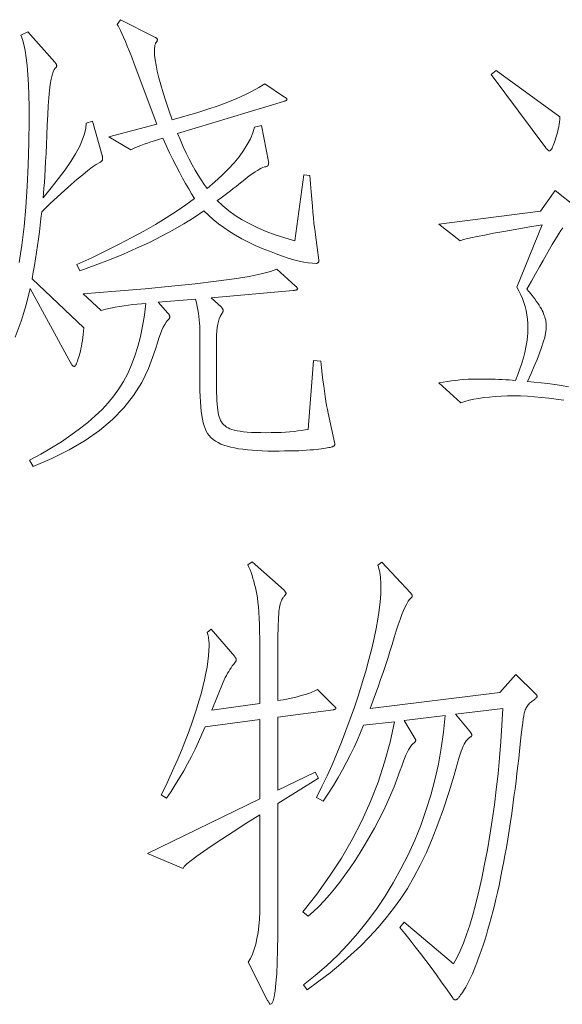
# Model space of a CAD drawing. Extents: x 0 to 1189, y 0 to 841.
# Tile 60 of 129: x 181.55 to 187.47, y 69.17 to 79.91. Entities that reach past the tile are written whole.
import ezdxf

# ---------------------------------------------------------------- set-up
doc = ezdxf.new("R2010")
doc.units = 0

msp = doc.modelspace()

# ---------------------------------------------------------------- linework, layer by layer
at = {"color": 7, "lineweight": 13}
for points in [[(184.713, 78.215), (184.72, 78.122), (184.727, 78.035), (184.734, 77.955), (184.741, 77.88), (184.747, 77.812), (184.753, 77.751), (184.759, 77.695), (184.765, 77.646), (184.771, 77.603), (184.776, 77.566), (184.813, 77.291), (184.813, 77.284), (184.812, 77.278), (184.81, 77.272), (184.808, 77.267), (184.805, 77.263), (184.802, 77.26), (184.797, 77.257), (184.793, 77.256), (184.787, 77.255), (184.781, 77.254), (184.741, 77.256), (184.697, 77.261), (184.649, 77.269), (184.596, 77.28), (184.54, 77.295), (184.479, 77.313), (184.414, 77.334), (184.345, 77.359), (184.272, 77.387), (184.195, 77.418), (184.118, 77.451), (184.043, 77.487), (183.972, 77.524), (183.903, 77.562), (183.838, 77.603), (183.775, 77.645), (183.716, 77.688), (183.66, 77.734), (183.607, 77.781), (183.557, 77.83), (183.451, 77.757), (183.339, 77.687), (183.22, 77.618), (183.095, 77.55), (182.963, 77.484), (182.824, 77.419), (182.679, 77.356), (182.528, 77.294), (182.37, 77.234), (182.205, 77.175), (182.173, 77.244), (182.334, 77.317), (182.487, 77.391), (182.633, 77.463), (182.771, 77.536), (182.903, 77.608), (183.028, 77.679), (183.146, 77.751), (183.256, 77.821), (183.36, 77.892), (183.456, 77.962), (183.424, 78.013), (183.392, 78.067), (183.358, 78.125), (183.324, 78.186), (183.29, 78.251), (183.255, 78.318), (183.219, 78.389), (183.183, 78.463), (183.146, 78.541), (183.108, 78.621), (183.063, 78.608), (183.02, 78.594), (182.979, 78.581), (182.941, 78.568), (182.905, 78.555), (182.871, 78.543), (182.84, 78.531), (182.811, 78.518), (182.784, 78.506), (182.759, 78.495), (182.522, 78.637), (183.044, 78.775), (182.796, 79.434), (182.77, 79.504), (182.745, 79.568), (182.722, 79.626), (182.701, 79.678), (182.682, 79.723), (182.664, 79.763), (182.648, 79.797), (182.634, 79.825), (182.622, 79.846), (182.612, 79.862), (182.649, 79.915), (183.023, 79.725), (183.028, 79.722), (183.033, 79.718), (183.037, 79.715), (183.04, 79.712), (183.043, 79.71), (183.046, 79.707), (183.047, 79.704), (183.049, 79.701), (183.05, 79.698), (183.05, 79.696), (183.05, 79.693), (183.049, 79.69), (183.048, 79.687), (183.047, 79.684), (183.046, 79.681), (183.044, 79.677), (183.042, 79.673), (183.04, 79.67), (183.037, 79.666), (183.034, 79.661), (183.031, 79.657), (183.028, 79.651), (183.026, 79.644), (183.024, 79.637), (183.022, 79.628), (183.021, 79.619), (183.02, 79.609), (183.019, 79.597), (183.018, 79.585), (183.018, 79.572), (183.02, 79.527), (183.026, 79.476), (183.036, 79.418), (183.049, 79.353), (183.067, 79.281), (183.088, 79.203), (183.114, 79.118), (183.143, 79.026), (183.176, 78.927), (183.213, 78.822), (183.351, 78.86), (183.48, 78.898), (183.601, 78.937), (183.714, 78.976), (183.819, 79.015), (183.916, 79.054), (184.005, 79.093), (184.085, 79.133), (184.157, 79.173), (184.222, 79.213), (184.438, 79.07), (184.443, 79.067), (184.448, 79.064), (184.452, 79.061), (184.455, 79.058), (184.458, 79.056), (184.46, 79.053), (184.462, 79.051), (184.464, 79.048), (184.464, 79.046), (184.465, 79.044), (184.464, 79.042), (184.463, 79.04), (184.461, 79.037), (184.459, 79.035), (184.455, 79.033), (184.451, 79.031), (184.446, 79.029), (184.441, 79.027), (184.435, 79.025), (184.428, 79.023), (183.271, 78.674), (183.302, 78.599), (183.333, 78.527), (183.365, 78.458), (183.396, 78.393), (183.429, 78.331), (183.461, 78.273), (183.494, 78.217), (183.527, 78.166), (183.56, 78.117), (183.594, 78.072), (183.678, 78.144), (183.754, 78.214), (183.824, 78.284), (183.887, 78.352), (183.942, 78.419), (183.99, 78.486), (184.031, 78.552), (184.065, 78.616), (184.091, 78.68), (184.111, 78.743), (184.185, 78.759), (184.264, 78.368), (184.265, 78.358), (184.264, 78.349), (184.263, 78.341), (184.261, 78.333), (184.259, 78.327), (184.255, 78.322), (184.251, 78.317), (184.245, 78.314), (184.239, 78.311), (184.232, 78.31), (184.218, 78.307), (184.201, 78.301), (184.183, 78.293), (184.163, 78.283), (184.141, 78.27), (184.117, 78.255), (184.091, 78.237), (184.063, 78.217), (184.034, 78.195), (184.003, 78.17), (183.971, 78.144), (183.939, 78.119), (183.908, 78.095), (183.878, 78.071), (183.848, 78.048), (183.818, 78.025), (183.789, 78.003), (183.76, 77.982), (183.732, 77.961), (183.704, 77.94), (183.764, 77.884), (183.829, 77.83), (183.9, 77.779), (183.976, 77.731), (184.058, 77.686), (184.145, 77.643), (184.238, 77.604), (184.336, 77.567), (184.44, 77.533), (184.549, 77.502), (184.649, 78.22)], [(187.442, 78.854), (187.44, 78.826), (187.437, 78.8), (187.433, 78.773), (187.429, 78.747), (187.424, 78.722), (187.419, 78.697), (187.413, 78.672), (187.406, 78.648), (187.399, 78.624), (187.392, 78.6), (187.384, 78.578), (187.377, 78.558), (187.37, 78.541), (187.363, 78.526), (187.357, 78.513), (187.351, 78.503), (187.345, 78.495), (187.34, 78.489), (187.335, 78.485), (187.331, 78.484), (187.327, 78.484), (187.323, 78.485), (187.318, 78.487), (187.314, 78.489), (187.31, 78.492), (187.306, 78.496), (187.302, 78.5), (187.297, 78.504), (187.293, 78.51), (187.289, 78.516), (186.692, 79.318), (186.745, 79.36)], [(184.834, 76.188), (184.842, 76.115), (184.849, 76.045), (184.857, 75.979), (184.865, 75.917), (184.872, 75.858), (184.88, 75.803), (184.888, 75.751), (184.897, 75.703), (184.905, 75.659), (184.913, 75.618), (184.987, 75.285), (184.987, 75.281), (184.986, 75.277), (184.985, 75.273), (184.983, 75.27), (184.981, 75.267), (184.978, 75.264), (184.974, 75.261), (184.97, 75.258), (184.966, 75.256), (184.961, 75.253), (184.954, 75.251), (184.945, 75.249), (184.934, 75.246), (184.92, 75.244), (184.903, 75.241), (184.884, 75.238), (184.863, 75.235), (184.839, 75.231), (184.813, 75.228), (184.784, 75.224), (184.752, 75.221), (184.717, 75.218), (184.679, 75.215), (184.637, 75.213), (184.592, 75.21), (184.544, 75.209), (184.492, 75.208), (184.437, 75.207), (184.378, 75.206), (184.317, 75.206), (184.255, 75.206), (184.195, 75.208), (184.138, 75.211), (184.084, 75.214), (184.032, 75.219), (183.983, 75.225), (183.937, 75.232), (183.893, 75.24), (183.851, 75.249), (183.813, 75.259), (183.776, 75.27), (183.743, 75.283), (183.712, 75.298), (183.684, 75.315), (183.658, 75.333), (183.635, 75.353), (183.615, 75.375), (183.597, 75.399), (183.582, 75.424), (183.57, 75.451), (183.559, 75.481), (183.55, 75.515), (183.541, 75.553), (183.534, 75.595), (183.528, 75.641), (183.523, 75.69), (183.519, 75.744), (183.517, 75.802), (183.515, 75.864), (183.514, 75.929), (183.514, 76.505), (183.514, 76.537), (183.512, 76.57), (183.51, 76.603), (183.507, 76.638), (183.502, 76.673), (183.497, 76.71), (183.491, 76.747), (183.484, 76.785), (183.476, 76.824), (183.467, 76.863), (183.06, 76.832), (183.166, 76.71), (183.17, 76.705), (183.174, 76.7), (183.177, 76.696), (183.179, 76.691), (183.182, 76.687), (183.184, 76.683), (183.185, 76.68), (183.186, 76.677), (183.187, 76.674), (183.187, 76.671), (183.187, 76.668), (183.186, 76.665), (183.186, 76.663), (183.184, 76.66), (183.183, 76.657), (183.181, 76.654), (183.179, 76.651), (183.177, 76.648), (183.174, 76.645), (183.171, 76.642), (183.158, 76.629), (183.145, 76.612), (183.13, 76.588), (183.115, 76.559), (183.1, 76.524), (183.084, 76.484), (183.067, 76.438), (183.05, 76.387), (183.032, 76.33), (183.013, 76.267), (182.955, 76.107), (182.881, 75.956), (182.79, 75.813), (182.683, 75.677), (182.559, 75.55), (182.419, 75.431), (182.262, 75.321), (182.089, 75.218), (181.899, 75.123), (181.693, 75.037), (181.656, 75.106), (181.779, 75.172), (181.896, 75.24), (182.005, 75.308), (182.107, 75.378), (182.202, 75.447), (182.291, 75.518), (182.372, 75.589), (182.447, 75.661), (182.514, 75.734), (182.575, 75.808), (182.629, 75.884), (182.68, 75.966), (182.726, 76.054), (182.767, 76.146), (182.804, 76.245), (182.837, 76.348), (182.865, 76.457), (182.889, 76.571), (182.908, 76.691), (182.923, 76.816), (182.876, 76.813), (182.829, 76.81), (182.782, 76.805), (182.734, 76.799), (182.686, 76.792), (182.637, 76.784), (182.588, 76.775), (182.538, 76.765), (182.488, 76.754), (182.437, 76.742), (182.242, 76.922), (182.595, 76.95), (182.916, 76.978), (183.206, 77.006), (183.464, 77.033), (183.691, 77.06), (183.887, 77.087), (184.051, 77.113), (184.183, 77.139), (184.284, 77.165), (184.354, 77.191), (184.554, 77.011), (184.559, 77.006), (184.564, 77.001), (184.568, 76.997), (184.571, 76.993), (184.574, 76.989), (184.576, 76.985), (184.578, 76.982), (184.58, 76.979), (184.58, 76.977), (184.581, 76.974), (184.58, 76.972), (184.579, 76.97), (184.576, 76.968), (184.573, 76.967), (184.569, 76.965), (184.564, 76.964), (184.557, 76.962), (184.55, 76.961), (184.542, 76.96), (184.533, 76.959), (183.636, 76.879), (183.747, 76.779), (183.751, 76.775), (183.754, 76.771), (183.757, 76.767), (183.76, 76.763), (183.762, 76.759), (183.764, 76.756), (183.766, 76.752), (183.767, 76.749), (183.768, 76.745), (183.768, 76.742), (183.768, 76.739), (183.767, 76.736), (183.767, 76.733), (183.766, 76.729), (183.765, 76.726), (183.764, 76.723), (183.763, 76.72), (183.761, 76.717), (183.759, 76.714), (183.757, 76.71), (183.745, 76.694), (183.734, 76.673), (183.725, 76.649), (183.717, 76.622), (183.71, 76.59), (183.704, 76.555), (183.7, 76.516), (183.696, 76.474), (183.694, 76.428), (183.694, 76.378), (183.694, 76.003), (183.694, 75.947), (183.695, 75.894), (183.696, 75.845), (183.698, 75.799), (183.7, 75.758), (183.702, 75.719), (183.705, 75.684), (183.709, 75.653), (183.713, 75.626), (183.718, 75.602), (183.723, 75.58), (183.73, 75.56), (183.739, 75.541), (183.749, 75.524), (183.76, 75.508), (183.774, 75.493), (183.788, 75.48), (183.805, 75.468), (183.822, 75.458), (183.842, 75.449), (183.864, 75.441), (183.889, 75.434), (183.919, 75.427), (183.953, 75.422), (183.99, 75.417), (184.031, 75.413), (184.076, 75.41), (184.125, 75.408), (184.178, 75.407), (184.235, 75.406), (184.292, 75.407), (184.347, 75.408), (184.4, 75.41), (184.449, 75.412), (184.497, 75.416), (184.542, 75.42), (184.584, 75.425), (184.624, 75.43), (184.662, 75.436), (184.697, 75.443), (184.755, 76.193)], [(184.971, 72.382), (184.364, 72.302), (184.364, 71.505), (184.771, 71.701), (184.808, 71.637), (184.364, 71.357), (184.364, 70.096), (184.363, 69.919), (184.361, 69.761), (184.357, 69.622), (184.352, 69.501), (184.344, 69.399), (184.336, 69.315), (184.325, 69.25), (184.314, 69.204), (184.3, 69.176), (184.285, 69.167), (184.283, 69.167), (184.28, 69.168), (184.278, 69.17), (184.275, 69.173), (184.272, 69.177), (184.269, 69.182), (184.265, 69.187), (184.261, 69.194), (184.258, 69.201), (184.253, 69.209), (184.042, 69.626), (184.066, 69.668), (184.088, 69.715), (184.107, 69.767), (184.123, 69.824), (184.137, 69.885), (184.149, 69.95), (184.158, 70.021), (184.164, 70.096), (184.168, 70.175), (184.169, 70.259), (184.169, 71.236), (184.015, 71.139), (183.877, 71.05), (183.754, 70.97), (183.647, 70.899), (183.555, 70.836), (183.479, 70.782), (183.418, 70.736), (183.373, 70.699), (183.344, 70.67), (183.33, 70.65), (182.944, 70.814), (184.169, 71.41), (184.169, 72.276), (183.572, 72.197), (183.537, 72.114), (183.5, 72.032), (183.461, 71.951), (183.421, 71.872), (183.38, 71.793), (183.337, 71.715), (183.292, 71.639), (183.246, 71.563), (183.199, 71.489), (183.15, 71.416), (183.092, 71.452), (183.141, 71.552), (183.187, 71.65), (183.231, 71.747), (183.273, 71.843), (183.312, 71.938), (183.35, 72.031), (183.385, 72.122), (183.418, 72.213), (183.449, 72.302), (183.477, 72.39), (183.503, 72.475), (183.527, 72.556), (183.547, 72.634), (183.565, 72.709), (183.58, 72.78), (183.593, 72.847), (183.602, 72.91), (183.609, 72.97), (183.613, 73.026), (183.615, 73.078), (183.614, 73.096), (183.614, 73.113), (183.613, 73.129), (183.611, 73.145), (183.609, 73.16), (183.607, 73.175), (183.604, 73.189), (183.601, 73.202), (183.598, 73.214), (183.594, 73.226), (183.636, 73.263), (183.894, 72.962), (183.897, 72.958), (183.9, 72.954), (183.902, 72.95), (183.905, 72.947), (183.906, 72.943), (183.908, 72.94), (183.909, 72.937), (183.91, 72.934), (183.91, 72.931), (183.91, 72.928), (183.91, 72.925), (183.91, 72.922), (183.909, 72.919), (183.908, 72.916), (183.906, 72.913), (183.905, 72.909), (183.902, 72.906), (183.9, 72.902), (183.897, 72.898), (183.894, 72.894), (183.881, 72.877), (183.867, 72.86), (183.854, 72.841), (183.841, 72.822), (183.828, 72.801), (183.816, 72.78), (183.804, 72.757), (183.791, 72.733), (183.779, 72.708), (183.768, 72.683), (183.646, 72.376), (184.169, 72.45), (184.169, 72.973), (184.169, 73.067), (184.168, 73.155), (184.166, 73.237), (184.163, 73.313), (184.16, 73.383), (184.157, 73.447), (184.152, 73.505), (184.147, 73.557), (184.141, 73.603), (184.135, 73.643), (184.127, 73.68), (184.12, 73.715), (184.111, 73.75), (184.103, 73.784), (184.093, 73.816), (184.083, 73.848), (184.072, 73.879), (184.061, 73.909), (184.049, 73.937), (184.037, 73.965), (184.084, 73.997), (184.433, 73.686), (184.437, 73.681), (184.44, 73.677), (184.444, 73.674), (184.446, 73.67), (184.449, 73.667), (184.451, 73.664), (184.452, 73.661), (184.453, 73.658), (184.454, 73.656), (184.454, 73.654), (184.454, 73.651), (184.453, 73.649), (184.451, 73.645), (184.449, 73.641), (184.446, 73.637), (184.443, 73.632), (184.438, 73.626), (184.434, 73.62), (184.428, 73.613), (184.422, 73.606), (184.416, 73.598), (184.41, 73.588), (184.405, 73.577), (184.4, 73.564), (184.395, 73.55), (184.391, 73.533), (184.387, 73.516), (184.383, 73.497), (184.38, 73.476), (184.377, 73.453), (184.375, 73.427), (184.373, 73.394), (184.371, 73.356), (184.369, 73.311), (184.368, 73.259), (184.366, 73.202), (184.365, 73.138), (184.365, 73.068), (184.364, 72.992), (184.364, 72.91), (184.364, 72.482), (184.422, 72.492), (184.476, 72.502), (184.527, 72.513), (184.575, 72.524), (184.62, 72.536), (184.662, 72.548), (184.701, 72.561), (184.736, 72.575), (184.768, 72.589), (184.797, 72.603), (184.971, 72.429), (184.976, 72.425), (184.981, 72.421), (184.985, 72.417), (184.988, 72.414), (184.991, 72.411), (184.994, 72.408), (184.995, 72.405), (184.997, 72.402), (184.997, 72.4), (184.998, 72.397), (184.997, 72.395), (184.997, 72.393), (184.995, 72.392), (184.994, 72.39), (184.991, 72.388), (184.988, 72.387), (184.985, 72.385), (184.981, 72.384), (184.976, 72.383)], [(186.962, 72.767), (187.173, 72.561), (187.177, 72.557), (187.18, 72.553), (187.183, 72.549), (187.186, 72.545), (187.189, 72.542), (187.19, 72.539), (187.192, 72.535), (187.193, 72.532), (187.194, 72.529), (187.194, 72.527), (187.193, 72.524), (187.192, 72.521), (187.189, 72.517), (187.185, 72.512), (187.181, 72.508), (187.175, 72.502), (187.168, 72.497), (187.16, 72.49), (187.151, 72.484), (187.141, 72.477), (187.131, 72.469), (187.121, 72.461), (187.112, 72.453), (187.103, 72.444), (187.096, 72.434), (187.088, 72.425), (187.081, 72.415), (187.075, 72.404), (187.07, 72.393), (187.064, 72.382), (187.06, 72.367), (187.054, 72.345), (187.049, 72.317), (187.043, 72.282), (187.037, 72.24), (187.03, 72.191), (187.023, 72.136), (187.016, 72.074), (187.009, 72.006), (187.001, 71.93), (186.993, 71.851), (186.984, 71.77), (186.974, 71.687), (186.964, 71.603), (186.953, 71.517), (186.941, 71.43), (186.929, 71.341), (186.916, 71.25), (186.902, 71.158), (186.888, 71.064), (186.873, 70.971), (186.858, 70.88), (186.842, 70.792), (186.826, 70.706), (186.81, 70.623), (186.794, 70.542), (186.778, 70.464), (186.761, 70.388), (186.744, 70.315), (186.727, 70.244), (186.709, 70.175), (186.692, 70.109), (186.674, 70.045), (186.657, 69.983), (186.64, 69.924), (186.622, 69.867), (186.605, 69.813), (186.587, 69.76), (186.57, 69.711), (186.552, 69.663), (186.535, 69.618), (186.519, 69.575), (186.502, 69.536), (186.487, 69.499), (186.471, 69.464), (186.456, 69.433), (186.442, 69.404), (186.428, 69.377), (186.415, 69.354), (186.402, 69.333), (186.39, 69.314), (186.379, 69.297), (186.368, 69.282), (186.359, 69.269), (186.351, 69.257), (186.344, 69.247), (186.338, 69.239), (186.333, 69.232), (186.329, 69.228), (186.325, 69.225), (186.323, 69.223), (186.32, 69.221), (186.318, 69.219), (186.315, 69.218), (186.312, 69.217), (186.31, 69.216), (186.307, 69.215), (186.304, 69.215), (186.302, 69.214), (186.299, 69.214), (186.296, 69.214), (186.294, 69.215), (186.291, 69.217), (186.288, 69.218), (186.285, 69.221), (186.282, 69.224), (186.279, 69.227), (186.276, 69.231), (186.273, 69.236), (186.27, 69.241), (186.211, 69.325), (186.152, 69.408), (186.094, 69.489), (186.036, 69.568), (185.978, 69.646), (185.921, 69.721), (185.864, 69.795), (185.807, 69.867), (185.751, 69.938), (185.695, 70.006), (185.742, 70.064), (186.281, 69.61), (186.317, 69.675), (186.353, 69.75), (186.389, 69.834), (186.424, 69.928), (186.458, 70.032), (186.492, 70.145), (186.525, 70.268), (186.558, 70.401), (186.59, 70.543), (186.621, 70.695), (186.651, 70.853), (186.679, 71.014), (186.704, 71.177), (186.727, 71.344), (186.748, 71.513), (186.767, 71.684), (186.783, 71.858), (186.798, 72.035), (186.809, 72.215), (186.819, 72.397), (186.302, 72.334), (186.465, 72.139), (186.468, 72.135), (186.471, 72.131), (186.473, 72.127), (186.475, 72.123), (186.477, 72.12), (186.479, 72.116), (186.48, 72.113), (186.481, 72.11), (186.481, 72.107), (186.481, 72.104), (186.481, 72.102), (186.48, 72.099), (186.479, 72.097), (186.478, 72.094), (186.476, 72.092), (186.474, 72.09), (186.471, 72.087), (186.468, 72.085), (186.464, 72.083), (186.46, 72.081), (186.447, 72.071), (186.433, 72.059), (186.421, 72.043), (186.409, 72.026), (186.397, 72.005), (186.385, 71.983), (186.374, 71.957), (186.364, 71.929), (186.354, 71.898), (186.344, 71.864), (186.289, 71.667), (186.232, 71.48), (186.173, 71.302), (186.112, 71.133), (186.05, 70.974), (185.985, 70.824), (185.918, 70.684), (185.849, 70.553), (185.778, 70.432), (185.705, 70.32), (185.628, 70.214), (185.546, 70.109), (185.458, 70.006), (185.365, 69.904), (185.266, 69.803), (185.161, 69.705), (185.051, 69.607), (184.935, 69.512), (184.813, 69.418), (184.686, 69.325), (184.644, 69.378), (184.773, 69.48), (184.896, 69.587), (185.015, 69.7), (185.128, 69.819), (185.237, 69.943), (185.341, 70.072), (185.44, 70.207), (185.534, 70.347), (185.623, 70.493), (185.708, 70.645), (185.786, 70.8), (185.858, 70.958), (185.923, 71.119), (185.981, 71.283), (186.033, 71.449), (186.078, 71.617), (186.116, 71.788), (186.148, 71.962), (186.173, 72.139), (186.191, 72.318), (185.742, 72.265), (185.853, 72.081), (185.856, 72.077), (185.859, 72.073), (185.861, 72.069), (185.863, 72.065), (185.865, 72.062), (185.866, 72.058), (185.867, 72.055), (185.868, 72.052), (185.869, 72.049), (185.869, 72.046), (185.869, 72.044), (185.868, 72.041), (185.866, 72.038), (185.865, 72.035), (185.862, 72.031), (185.859, 72.028), (185.856, 72.024), (185.852, 72.02), (185.847, 72.016), (185.842, 72.012), (185.83, 72.001), (185.816, 71.985), (185.803, 71.966), (185.789, 71.943), (185.775, 71.916), (185.761, 71.885), (185.746, 71.85), (185.731, 71.811), (185.716, 71.768), (185.7, 71.722), (185.667, 71.631), (185.632, 71.541), (185.594, 71.45), (185.554, 71.36), (185.512, 71.27), (185.467, 71.181), (185.42, 71.091), (185.37, 71.002), (185.319, 70.913), (185.264, 70.824), (185.209, 70.737), (185.153, 70.655), (185.097, 70.575), (185.04, 70.5), (184.984, 70.428), (184.927, 70.361), (184.87, 70.297), (184.812, 70.236), (184.755, 70.18), (184.697, 70.127), (184.639, 70.175), (184.79, 70.368), (184.93, 70.564), (185.059, 70.763), (185.176, 70.966), (185.281, 71.171), (185.376, 71.38), (185.458, 71.593), (185.529, 71.809), (185.589, 72.027), (185.637, 72.25), (185.299, 72.213), (185.268, 72.134), (185.234, 72.055), (185.197, 71.974), (185.158, 71.893), (185.115, 71.81), (185.07, 71.727), (185.022, 71.642), (184.971, 71.557), (184.917, 71.471), (184.86, 71.384), (184.787, 71.426), (184.845, 71.543), (184.901, 71.662), (184.956, 71.782), (185.008, 71.905), (185.059, 72.029), (185.108, 72.154), (185.155, 72.282), (185.2, 72.411), (185.244, 72.542), (185.285, 72.675), (185.324, 72.805), (185.359, 72.93), (185.389, 73.049), (185.416, 73.163), (185.438, 73.27), (185.456, 73.372), (185.47, 73.469), (185.481, 73.559), (185.487, 73.644), (185.489, 73.722), (185.488, 73.751), (185.487, 73.779), (185.486, 73.806), (185.484, 73.831), (185.481, 73.856), (185.477, 73.879), (185.473, 73.901), (185.468, 73.922), (185.463, 73.941), (185.457, 73.96), (185.499, 73.992), (185.811, 73.659), (185.815, 73.655), (185.818, 73.651), (185.821, 73.647), (185.824, 73.644), (185.827, 73.64), (185.828, 73.637), (185.83, 73.633), (185.831, 73.63), (185.832, 73.628), (185.832, 73.625), (185.832, 73.622), (185.831, 73.62), (185.83, 73.617), (185.829, 73.615), (185.828, 73.612), (185.826, 73.61), (185.824, 73.608), (185.822, 73.605), (185.819, 73.603), (185.816, 73.601), (185.802, 73.587), (185.787, 73.567), (185.771, 73.54), (185.754, 73.507), (185.736, 73.467), (185.717, 73.421), (185.698, 73.368), (185.677, 73.309), (185.656, 73.243), (185.634, 73.171), (185.611, 73.095), (185.587, 73.019), (185.563, 72.943), (185.538, 72.866), (185.512, 72.789), (185.485, 72.711), (185.458, 72.633), (185.43, 72.555), (185.402, 72.476), (185.373, 72.397), (186.787, 72.572)]]:
    msp.add_lwpolyline(points, close=True, dxfattribs=at)
for points in [[(181.542, 77.264), (181.571, 77.455), (181.595, 77.657), (181.615, 77.87), (181.631, 78.093), (181.642, 78.327), (181.649, 78.572), (181.651, 78.827), (181.65, 78.965), (181.647, 79.092), (181.643, 79.209), (181.636, 79.316), (181.628, 79.413), (181.619, 79.5), (181.607, 79.577), (181.593, 79.643), (181.578, 79.7), (181.561, 79.746), (181.635, 79.783), (181.931, 79.45), (181.935, 79.446), (181.938, 79.442), (181.941, 79.438), (181.944, 79.434), (181.946, 79.43), (181.948, 79.427), (181.95, 79.423), (181.951, 79.42), (181.952, 79.416), (181.952, 79.413), (181.952, 79.41), (181.951, 79.407), (181.95, 79.404), (181.949, 79.401), (181.948, 79.399), (181.946, 79.396), (181.944, 79.394), (181.942, 79.391), (181.939, 79.389), (181.936, 79.387), (181.924, 79.372), (181.912, 79.347), (181.901, 79.311), (181.892, 79.265), (181.882, 79.208), (181.874, 79.141), (181.867, 79.063), (181.86, 78.975), (181.854, 78.876), (181.849, 78.767), (181.844, 78.656), (181.839, 78.552), (181.835, 78.455), (181.83, 78.365), (181.826, 78.282), (181.821, 78.206), (181.817, 78.137), (181.812, 78.075), (181.808, 78.02), (181.804, 77.972), (181.893, 78.079), (181.973, 78.18), (182.044, 78.276), (182.105, 78.366), (182.156, 78.45), (182.199, 78.528), (182.231, 78.601), (182.255, 78.668), (182.269, 78.729), (182.274, 78.785), (182.342, 78.806), (182.448, 78.431), (182.449, 78.428), (182.45, 78.425), (182.451, 78.421), (182.451, 78.418), (182.452, 78.414), (182.452, 78.41), (182.453, 78.407), (182.453, 78.403), (182.453, 78.399), (182.453, 78.394), (182.453, 78.39), (182.452, 78.386), (182.45, 78.382), (182.448, 78.378), (182.445, 78.375), (182.442, 78.371), (182.438, 78.367), (182.433, 78.364), (182.428, 78.361), (182.422, 78.357), (182.384, 78.334), (182.34, 78.304), (182.291, 78.267), (182.237, 78.223), (182.176, 78.173), (182.11, 78.115), (182.038, 78.051), (181.96, 77.981), (181.877, 77.903), (181.788, 77.819), (181.78, 77.745), (181.772, 77.671), (181.763, 77.598), (181.753, 77.524), (181.743, 77.451), (181.732, 77.377), (181.721, 77.304), (181.709, 77.231), (181.696, 77.158), (181.683, 77.085), (182.247, 76.552), (182.244, 76.515), (182.24, 76.479), (182.236, 76.445), (182.232, 76.412), (182.227, 76.38), (182.222, 76.351), (182.216, 76.322), (182.21, 76.295), (182.204, 76.27), (182.197, 76.246), (182.191, 76.224), (182.184, 76.204), (182.178, 76.187), (182.172, 76.172), (182.167, 76.159), (182.162, 76.148), (182.157, 76.14), (182.152, 76.134), (182.148, 76.131), (182.144, 76.13), (182.141, 76.13), (182.137, 76.131), (182.133, 76.133), (182.129, 76.136), (182.125, 76.139), (182.121, 76.143), (182.117, 76.148), (182.113, 76.153), (182.109, 76.16), (182.105, 76.167), (181.661, 76.98), (181.618, 76.801), (181.564, 76.624), (181.5, 76.449)], [(187.485, 75.76), (187.403, 75.773), (187.322, 75.783), (187.243, 75.792), (187.165, 75.799), (187.089, 75.804), (187.014, 75.807), (186.94, 75.808), (186.869, 75.807), (186.801, 75.805), (186.735, 75.801), (186.673, 75.796), (186.613, 75.789), (186.557, 75.781), (186.503, 75.771), (186.452, 75.76), (186.404, 75.748), (186.36, 75.734), (186.122, 75.95), (186.168, 75.958), (186.214, 75.965), (186.26, 75.972), (186.305, 75.977), (186.35, 75.982), (186.395, 75.986), (186.44, 75.989), (186.484, 75.991), (186.527, 75.992), (186.571, 75.992), (186.614, 75.992), (186.656, 75.992), (186.696, 75.991), (186.736, 75.99), (186.775, 75.988), (186.814, 75.987), (186.851, 75.985), (186.887, 75.982), (186.922, 75.98), (186.956, 75.977), (186.982, 76.041), (187.006, 76.104), (187.026, 76.166), (187.044, 76.225), (187.059, 76.283), (187.072, 76.34), (187.081, 76.395), (187.088, 76.448), (187.092, 76.499), (187.094, 76.549), (187.092, 76.598), (187.089, 76.646), (187.083, 76.693), (187.074, 76.739), (187.063, 76.784), (187.05, 76.828), (187.034, 76.871), (187.016, 76.913), (186.995, 76.955), (186.972, 76.995), (187.247, 77.676), (187.093, 77.65), (186.954, 77.626), (186.829, 77.603), (186.719, 77.583), (186.622, 77.564), (186.54, 77.548), (186.472, 77.533), (186.419, 77.521), (186.38, 77.511), (186.354, 77.502), (186.122, 77.682), (187.231, 77.824), (187.389, 78.051), (187.621, 77.867)], [(187.474, 77.644), (187.454, 77.615), (187.434, 77.584), (187.412, 77.549), (187.387, 77.508), (187.359, 77.462), (187.328, 77.409), (187.295, 77.351), (187.258, 77.287), (187.219, 77.218), (187.176, 77.142), (187.131, 77.061), (187.083, 76.974), (187.106, 76.945), (187.128, 76.918), (187.149, 76.891), (187.168, 76.866), (187.185, 76.842), (187.201, 76.819), (187.215, 76.797), (187.228, 76.777), (187.24, 76.757), (187.249, 76.739), (187.258, 76.722), (187.265, 76.705), (187.272, 76.687), (187.278, 76.67), (187.283, 76.653), (187.287, 76.636), (187.29, 76.619), (187.292, 76.602), (187.294, 76.585), (187.294, 76.568), (187.292, 76.533), (187.286, 76.493), (187.276, 76.447), (187.261, 76.396), (187.243, 76.338), (187.22, 76.275), (187.193, 76.206), (187.162, 76.132), (187.127, 76.052), (187.088, 75.966), (187.162, 75.959), (187.236, 75.951), (187.311, 75.942), (187.386, 75.931), (187.46, 75.92), (187.535, 75.907)]]:
    msp.add_lwpolyline(points, dxfattribs=at)

doc.saveas('drawing.dxf')
